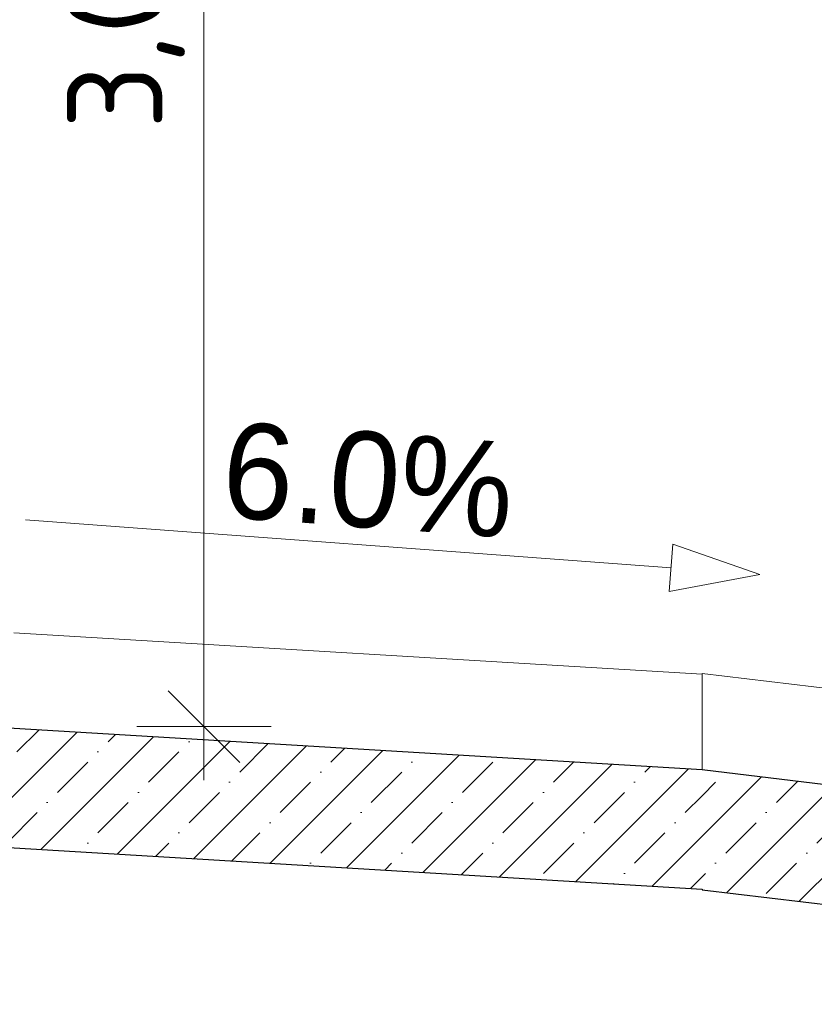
# Model space of a CAD drawing. Header units: millimetres. Extents: x -7244281 to -6598479, y 5719953 to 5938280.
# Tile 32 of 73: x -6716311 to -6714646, y 5728318 to 5730381. Entities that reach past the tile are written whole.
import ezdxf

# ---------------------------------------------------------------- set-up
doc = ezdxf.new("R2010")
doc.units = ezdxf.units.MM
doc.header["$MEASUREMENT"] = 0
for name, color, linetype in [('АР-рампа.АР', 7, 'Continuous'), ('АР-Чертеж-Размеры.АР', 7, 'Continuous'), ('Кровля', 7, 'Continuous')]:
    doc.layers.add(name, color=color, linetype=linetype)
for name, color, linetype, lineweight in [('АР-рампа.АР_Ном._пера__1', 7, 'Continuous', 0), ('АР-Чертеж-Размеры.АР_Ном._пера__1', 7, 'Continuous', 0), ('Кровля_Ном._пера__120', 7, 'Continuous', 0), ('Кровля_Ном._пера__41', 7, 'Continuous', 20)]:
    doc.layers.add(name, color=color, linetype=linetype, lineweight=lineweight)
doc.styles.add('РЎР“Р•РќР•Р\xa0Р\x98Р\xa0_РЎРўР\x98Р›Р¬_1', font='GOTHIC.TTF')
doc.styles.add('РЎР“Р•РќР•Р\xa0Р\x98Р\xa0_РЎРўР\x98Р›Р¬_2', font='GOST_Common.ttf')
doc.dimstyles.new('СГЕНЕРИР_СТИЛЬ__3', dxfattribs={"dimtxt": 200, "dimasz": 142.5, "dimexe": 0.18, "dimexo": 300000, "dimgap": 0, "dimtad": 1, "dimlfac": 0.001, "dimzin": 0, "dimdsep": 46, "dimtxsty": 'РЎР“Р•РќР•Р\xa0Р\x98Р\xa0_РЎРўР\x98Р›Р¬_2', "dimblk": 'ARROWHEAD_6', "dimblk1": 'ARROWHEAD_6', "dimblk2": 'ARROWHEAD_6', "dimcen": 0.09, "dimclrd": 7, "dimclre": 7, "dimclrt": 7, "dimadec": 0, "dimazin": 0, "dimtfac": 1, "dimtdec": 4, "dimtmove": 0, "dimatfit": 3, "dimfxl": 1, "dimtolj": 1, "dimtzin": 0, "dimarcsym": 0})
pattern_1 = [(45, (-6165324.72, 5728549.97), (-84.852814, 84.852814), []), (45, (-6165367.14, 5728592.39), (-84.852814, 84.852814), [90, -30, 0, -30])]

# ---------------------------------------------------------------- blocks, each defined once
blk = doc.blocks.new('Элемент Разреза_42_3', base_point=(-6165324.7, 5728550))
at = {"layer": 'АР-рампа.АР', "linetype": 'Continuous', "lineweight": 0, "true_color": 0x000000}
h = blk.add_hatch(dxfattribs=at)
h.set_pattern_fill('ЖЕЛЕЗОБЕТОН__PROJECT__0003', color=18, style=0, pattern_type=2)
h.set_pattern_definition(pattern_1)
h.paths.add_polyline_path([(-6714880.9, 5728810), (-6716380.9, 5728900), (-6716380.9, 5728649.5), (-6714880.9, 5728559.5)])
at = {"layer": 'АР-рампа.АР_Ном._пера__1', "color": 7, "linetype": 'Continuous', "lineweight": 0}
blk.add_line((-6714880.9, 5729010.3), (-6716323, 5729096.8), dxfattribs=at)
at = {"layer": 'АР-рампа.АР_Ном._пера__1', "color": 7, "linetype": 'Continuous', "lineweight": 30}
for p, q in [((-6716380.9, 5728900), (-6714880.9, 5728810)), ((-6716380.9, 5728649.5), (-6714880.9, 5728559.5))]:
    blk.add_line(p, q, dxfattribs=at)
blk = doc.blocks.new('Элемент Разреза_43_3', base_point=(-6165324.7, 5728550))
at = {"layer": 'АР-рампа.АР', "linetype": 'Continuous', "lineweight": 0, "true_color": 0x000000}
h = blk.add_hatch(dxfattribs=at)
h.set_pattern_fill('ЖЕЛЕЗОБЕТОН__PROJECT__0003', color=18, style=0, pattern_type=2)
h.set_pattern_definition(pattern_1)
h.paths.add_polyline_path([(-6712880.9, 5728570), (-6714880.9, 5728810), (-6714880.9, 5728558.2), (-6712880.9, 5728318.2)])
at = {"layer": 'АР-рампа.АР_Ном._пера__1', "color": 7, "linetype": 'Continuous', "lineweight": 0}
for p, q in [((-6714880.9, 5729011.4), (-6714880.9, 5729010.3)), ((-6712880.9, 5728771.4), (-6714880.9, 5729011.4)), ((-6714880.9, 5729010.3), (-6714880.9, 5728810)), ((-6712880.9, 5728771.4), (-6712880.9, 5728570))]:
    blk.add_line(p, q, dxfattribs=at)
at = {"layer": 'АР-рампа.АР_Ном._пера__1', "color": 7, "linetype": 'Continuous', "lineweight": 30}
for p, q in [((-6714880.9, 5728810), (-6712880.9, 5728570)), ((-6714880.9, 5728559.5), (-6714880.9, 5728558.2)), ((-6714880.9, 5728558.2), (-6712880.9, 5728318.2))]:
    blk.add_line(p, q, dxfattribs=at)
blk = doc.blocks.new('Линия_14_3', base_point=(-6716298.1, 5729333.1))
at = {"layer": 'Кровля_Ном._пера__120', "color": 7, "linetype": 'Continuous', "lineweight": 0}
for p, q in [((-6716298.1, 5729333.1), (-6714946, 5729232.8)), ((-6714949.7, 5729182.9), (-6714942.3, 5729282.7)), ((-6714759.9, 5729219), (-6714942.3, 5729282.7)), ((-6714759.9, 5729219), (-6714949.7, 5729182.9))]:
    blk.add_line(p, q, dxfattribs=at)
blk = doc.blocks.new('*D138', base_point=(-6165324.7, 5728550))
at = {"layer": 'АР-Чертеж-Размеры.АР_Ном._пера__1', "color": 7, "linetype": 'Continuous', "lineweight": 0, "transparency": 16777216}
for p, q in [((-6715999.5, 5731975), (-6715849.5, 5731825)), ((-6715783.9, 5731900), (-6716065.1, 5731900)), ((-6715924.5, 5728900), (-6715924.5, 5731900)), ((-6715999.5, 5728975), (-6715849.5, 5728825)), ((-6715783.9, 5728900), (-6716065.1, 5728900)), ((-6715924.5, 5728787.5), (-6715924.5, 5728900))]:
    blk.add_line(p, q, dxfattribs=at)
at = {"layer": 'АР-Чертеж-Размеры.АР_Ном._пера__1', "color": 7, "lineweight": 0, "transparency": 16777216, "char_height": 200, "attachment_point": 7, "rotation": 90, "style": 'РЎР“Р•РќР•Р\xa0Р\x98Р\xa0_РЎРўР\x98Р›Р¬_2'}
for s, insert in [('\\A1;{\\pql;\\fGOST Common|b0|i0|c204|p0;\\W1.000000;0,50}', (-6715964.5, 5731330)), ('\\A1;{\\pql;\\fGOST Common|b0|i0|c204|p0;\\W1.000000;3,00}', (-6715964.5, 5730152.5))]:
    blk.add_mtext(s, dxfattribs=dict(at, insert=insert))
blk = doc.blocks.new('ARROWHEAD_6')
at = {"color": 0, "linetype": 'Continuous', "lineweight": 0}
for p, q in [((-0.5, -0.5), (0.5, 0.5)), ((0, 0), (-1, 0))]:
    blk.add_line(p, q, dxfattribs=at)

msp = doc.modelspace()

# ---------------------------------------------------------------- block references
at = {"layer": 'АР-рампа.АР', "lineweight": 0}
for name in ['Элемент Разреза_42_3', 'Элемент Разреза_43_3']:
    msp.add_blockref(name, (-6165324.716, 5728549.966), dxfattribs=at)
at = {"layer": 'Кровля', "color": 7, "linetype": 'Continuous', "lineweight": 0}
msp.add_blockref('Линия_14_3', (-6716298.126, 5729333.057), dxfattribs=at)

# ---------------------------------------------------------------- texts
at = {"layer": 'Кровля_Ном._пера__41', "color": 7, "linetype": 'Continuous', "lineweight": 20, "insert": (-6715580.396, 5729415.998), "char_height": 200, "attachment_point": 5, "rotation": 355.75965, "style": 'РЎР“Р•РќР•Р\xa0Р\x98Р\xa0_РЎРўР\x98Р›Р¬_1'}
msp.add_mtext('\\A1;{\\pqc;\\fCentury Gothic|b0|i0|c204|p0;\\W1.000000;6\\fCentury Gothic|b0|i0|c204|p0;\\W1.000000;.0%}', dxfattribs=at)

# ---------------------------------------------------------------- dimensions: what is measured, and where the dimension line sits
at = {"layer": 'АР-Чертеж-Размеры.АР', "color": 7, "linetype": 'Continuous', "lineweight": 0}
dim = msp.add_linear_dim(base=(-6715924.476, 5731899.957), p1=(-6716680.904, 5728899.957), p2=(-6716931.01, 5731899.957), angle=90, dimstyle='СГЕНЕРИР_СТИЛЬ__3', dxfattribs=at)
dim.commit()
dim.dimension.update_dxf_attribs({"geometry": '*D138', "text_midpoint": (-6716064.476, 5730411.412), "dimtype": 160, "text_rotation": 90})

doc.saveas('drawing.dxf')
